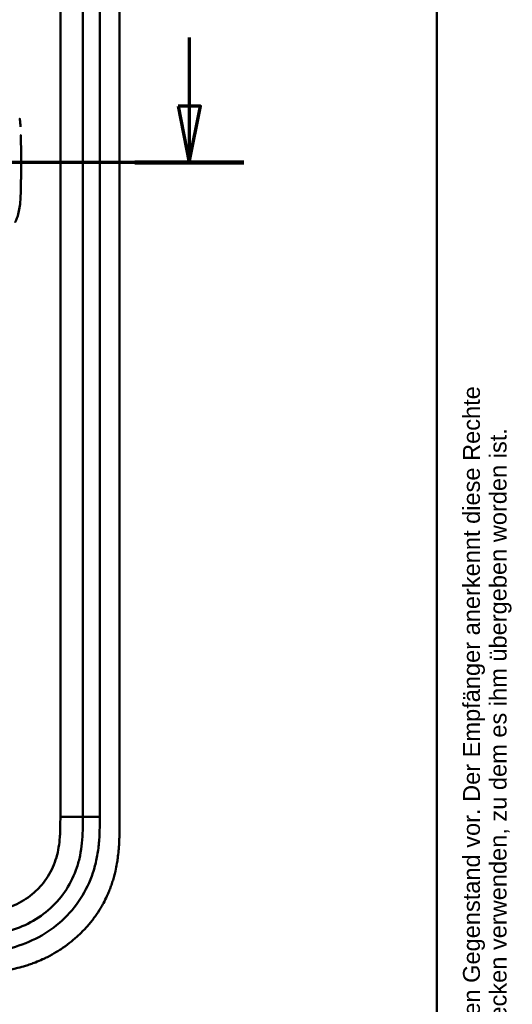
# Model space of a CAD drawing. Header units: millimetres. Extents: x 20 to 833, y 20 to 574.
# Tile 25 of 26: x 746 to 833, y 258 to 433. Entities that reach past the tile are written whole.
import ezdxf
from ezdxf.enums import TextEntityAlignment as Align

# ---------------------------------------------------------------- set-up
doc = ezdxf.new("R2010")
doc.units = ezdxf.units.MM
doc.header["$LTSCALE"] = 2
for name, color, linetype, lineweight in [('Schnittansichtslinien(DIN)', 7, 'Continuous', 70), ('Sichtbare Kanten(DIN)', 7, 'Continuous', 50), ('Sichtbare tangentiale Kanten(DIN)', 7, 'Continuous', 50), ('Skizziergeometrie(DIN)', 7, 'Continuous', 50), ('Symbole(DIN)', 7, 'Continuous', 25)]:
    doc.layers.add(name, color=color, linetype=linetype, lineweight=lineweight)
doc.styles.add('Aktuell-DIN', font='arial.ttf')
doc.styles.add('Textstil10', font='arial.ttf')
doc.styles.add('Textstil41', font='arial.ttf', dxfattribs={"width": 0.8})
doc.styles.add('Textstil83', font='arial.ttf', dxfattribs={"width": 0.8})

# ---------------------------------------------------------------- blocks, each defined once
blk = doc.blocks.new('Ränder Standardrahmen')
at = {"layer": 'Skizziergeometrie(DIN)', "flags": 128}
blk.add_lwpolyline([(10, 10), (10, 287), (410, 287), (410, 10), (10, 10)], dxfattribs=at)
blk = doc.blocks.new('Schriftfelder Heusser')
at = {"layer": 'Symbole(DIN)', "color": 7, "insert": (293.332, 191.695), "char_height": 1.5, "width": 182.3003, "attachment_point": 1, "rotation": 90, "line_spacing_factor": 0.944221, "style": 'Aktuell-DIN'}
blk.add_mtext('\\fArial|b0|i0;\\H1.5000;Die Schlossfabrik Heusser AG ist Eigentümerin dieses Dokumentes und behält sich alle Rechte an diesem und dem dargestellten Gegenstand vor. Der Empfänger anerkennt diese Rechte\\Pund wird das Dokument nicht ohne schriftliche Ermächtigung der Eigentümerin Dritten zugänglich machen oder zu anderen Zwecken verwenden, zu dem es ihm übergeben worden ist.\\P ', dxfattribs=at)
at = {"layer": 'Symbole(DIN)', "color": 179, "true_color": 0x262659}
for tag, height, style, p in [('AUTOR', 2.489, 'Aktuell-DIN', (240.035, 219.263)), ('KONTROLLDATUM', 2, 'Textstil10', (217.417, 215.038)), ('KONTROLLIERT_VON', 2, 'Textstil10', (239.981, 215.054))]:
    blk.add_attdef(tag, text='', height=height, dxfattribs=dict(at, style=style)).set_placement(p, align=Align.MIDDLE_LEFT)
at = {"layer": 'Symbole(DIN)', "color": 179, "true_color": 0x262659, "style": 'Textstil10'}
blk.add_attdef('ERSTELLUNGSDATUM_001', (217.23, 218.291), '', height=2, dxfattribs=at)
at = {"layer": 'Symbole(DIN)', "color": 7, "style": 'Textstil83', "width": 0.8}
blk.add_attdef('Anfänglicher_Ansichtsmaßstab_001', (281.568, 213.345), '', height=2.3, dxfattribs=at)
at = {"layer": 'Symbole(DIN)', "color": 179, "true_color": 0x262659, "style": 'Textstil10'}
blk.add_attdef('PROJEKT', text='', height=2, dxfattribs=at).set_placement((217.773, 209.719), align=Align.BOTTOM_LEFT)
at = {"layer": 'Symbole(DIN)', "color": 7, "style": 'Textstil41', "width": 0.8}
blk.add_attdef('STATUS', text='', height=5, dxfattribs=at).set_placement((284.526, 195.865), align=Align.MIDDLE_CENTER)
blk = doc.blocks.new('2DTransSchnitt0')
at = {"layer": 'Schnittansichtslinien(DIN)', "linetype": 'Continuous'}
for p, q in [((388.048, 214.898), (388.048, 208.794)), ((387.048, 208.794), (388.048, 203.794)), ((389.048, 208.794), (387.048, 208.794)), ((388.048, 208.794), (388.048, 203.794)), ((388.048, 203.794), (389.048, 208.794)), ((392.874, 203.794), (261.203, 203.794))]:
    blk.add_line(p, q, dxfattribs=at)
at = {"layer": 'Schnittansichtslinien(DIN)', "linetype": 'Continuous', "lineweight": 140}
blk.add_line((392.874, 203.794), (383.222, 203.794), dxfattribs=at)
at = {"layer": 'Schnittansichtslinien(DIN)', "linetype": 'Continuous', "flags": 128}
blk.add_lwpolyline([(387.048, 208.794), (388.048, 203.794), (389.048, 208.794), (387.048, 208.794)], dxfattribs=at)
at = {"layer": 'Schnittansichtslinien(DIN)'}
blk.add_solid([(387.048, 208.794), (388.048, 203.794), (389.048, 208.794), (387.048, 208.794)], dxfattribs=at)

msp = doc.modelspace()

# ---------------------------------------------------------------- linework, layer by layer
at = {"layer": 'Sichtbare Kanten(DIN)'}
for p, q in [((763.716, 290.385), (763.716, 481.816)), ((757.216, 291.385), (757.216, 480.816))]:
    msp.add_line(p, q, dxfattribs=at)
for points, degree, knots in [([(746.008, 415.404), (746.008, 415.404), (746.008, 415.404), (746.008, 415.404), (746.008, 415.403), (746.008, 415.403), (746.008, 415.402), (746.008, 415.401), (746.008, 415.4), (746.009, 415.395), (746.009, 415.391), (746.011, 415.377), (746.013, 415.366), (746.019, 415.324), (746.023, 415.292), (746.04, 415.164), (746.051, 415.068), (746.094, 414.682), (746.119, 414.392), (746.142, 414.04), (746.145, 413.978), (746.149, 413.916)], 3, [0, 0, 0, 0, 0.00003489, 0.00003489, 0.00007493, 0.00007493, 0.00019502, 0.00019502, 0.00055514, 0.00055514, 0.00163526, 0.00163526, 0.00487537, 0.00487537, 0.01459547, 0.01459547, 0.04375692, 0.04375692, 0.13126731, 0.13126731, 0.14987755, 0.14987755, 0.14987755, 0.14987755]), ([(746.203, 412.455), (746.203, 412.455), (746.203, 412.455), (746.203, 412.455), (746.203, 412.455), (746.203, 412.454), (746.203, 412.454), (746.203, 412.45), (746.203, 412.447), (746.203, 412.431), (746.204, 412.419), (746.206, 412.305), (746.209, 412.203), (746.211, 412.091), (746.211, 412.068), (746.211, 412.069)], 3, [0, 0, 0, 0, 0.000014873, 0.000014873, 0.000074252, 0.000074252, 0.00019292, 0.00019292, 0.001142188, 0.001142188, 0.004938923, 0.004938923, 0.03531761, 0.03531761, 0.038680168, 0.038680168, 0.038680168, 0.038680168]), ([(746.227, 411.261), (746.225, 411.396), (746.222, 411.531), (746.22, 411.665), (746.217, 411.8), (746.214, 411.934), (746.211, 412.069)], 3, [0.366689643, 0.366689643, 0.366689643, 0.366689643, 0.406900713, 0.406900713, 0.406900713, 0.447266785, 0.447266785, 0.447266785, 0.447266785]), ([(746.227, 411.261), (746.227, 411.261), (746.227, 411.261), (746.227, 411.26), (746.227, 411.26), (746.227, 411.26), (746.227, 411.259), (746.227, 411.258), (746.227, 411.257), (746.227, 411.252), (746.227, 411.248), (746.227, 411.234), (746.227, 411.223), (746.228, 411.18), (746.229, 411.147), (746.231, 411.018), (746.232, 410.921), (746.234, 410.797), (746.235, 410.77), (746.235, 410.73), (746.235, 410.717), (746.236, 410.697), (746.236, 410.69), (746.236, 410.68), (746.236, 410.677), (746.236, 410.672), (746.236, 410.67), (746.236, 410.668), (746.236, 410.667), (746.236, 410.666), (746.236, 410.665), (746.236, 410.665), (746.236, 410.664), (746.236, 410.664), (746.236, 410.664), (746.236, 410.664), (746.236, 410.664), (746.236, 410.664), (746.236, 410.664), (746.236, 410.664)], 3, [0, 0, 0, 0, 0.000053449, 0.000053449, 0.000093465, 0.000093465, 0.000213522, 0.000213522, 0.000573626, 0.000573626, 0.001653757, 0.001653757, 0.004893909, 0.004893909, 0.014614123, 0.014614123, 0.043774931, 0.043774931, 0.051769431, 0.051769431, 0.055766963, 0.055766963, 0.057765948, 0.057765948, 0.05876565, 0.05876565, 0.059265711, 0.059265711, 0.059515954, 0.059515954, 0.059641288, 0.059641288, 0.059704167, 0.059704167, 0.059735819, 0.059735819, 0.059751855, 0.059751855, 0.059768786, 0.059768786, 0.059768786, 0.059768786]), ([(746.244, 410.076), (746.242, 410.217), (746.241, 410.358), (746.239, 410.499), (746.238, 410.554), (746.237, 410.609), (746.236, 410.664)], 3, [0.248417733, 0.248417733, 0.248417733, 0.248417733, 0.290654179, 0.290654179, 0.290654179, 0.307101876, 0.307101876, 0.307101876, 0.307101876]), ([(746.244, 410.076), (746.244, 410.076), (746.244, 410.076), (746.244, 410.076), (746.244, 410.076), (746.244, 410.075), (746.244, 410.075), (746.244, 410.073), (746.244, 410.072), (746.244, 410.067), (746.244, 410.064), (746.244, 410.049), (746.244, 410.038), (746.245, 409.995), (746.245, 409.963), (746.247, 409.833), (746.248, 409.736), (746.249, 409.614), (746.249, 409.59), (746.249, 409.554), (746.249, 409.542), (746.25, 409.523), (746.25, 409.517), (746.25, 409.508), (746.25, 409.505), (746.25, 409.501), (746.25, 409.499), (746.25, 409.497), (746.25, 409.496), (746.25, 409.495), (746.25, 409.495), (746.25, 409.494), (746.25, 409.494), (746.25, 409.494), (746.25, 409.493), (746.25, 409.493), (746.25, 409.493), (746.25, 409.493), (746.25, 409.493), (746.25, 409.493)], 3, [0, 0, 0, 0, 0.000031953, 0.000031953, 0.000071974, 0.000071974, 0.000192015, 0.000192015, 0.000552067, 0.000552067, 0.001632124, 0.001632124, 0.004872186, 0.004872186, 0.014592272, 0.014592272, 0.043752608, 0.043752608, 0.05104132, 0.05104132, 0.054685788, 0.054685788, 0.056508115, 0.056508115, 0.057419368, 0.057419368, 0.057875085, 0.057875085, 0.058103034, 0.058103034, 0.0582171, 0.0582171, 0.058274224, 0.058274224, 0.058302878, 0.058302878, 0.058317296, 0.058317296, 0.058332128, 0.058332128, 0.058332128, 0.058332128]), ([(746.254, 408.915), (746.253, 409.055), (746.252, 409.195), (746.251, 409.335), (746.251, 409.388), (746.25, 409.44), (746.25, 409.493)], 3, [0.132443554, 0.132443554, 0.132443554, 0.132443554, 0.174407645, 0.174407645, 0.174407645, 0.190155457, 0.190155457, 0.190155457, 0.190155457]), ([(746.258, 407.811), (746.258, 407.811), (746.258, 407.81), (746.258, 407.81), (746.258, 407.81), (746.258, 407.809), (746.258, 407.809), (746.258, 407.807), (746.258, 407.806), (746.258, 407.801), (746.258, 407.797), (746.258, 407.783), (746.258, 407.772), (746.258, 407.729), (746.258, 407.697), (746.258, 407.567), (746.258, 407.47), (746.258, 407.081), (746.257, 406.789), (746.253, 406.06), (746.25, 405.623), (746.241, 404.858), (746.237, 404.53), (746.216, 403.249), (746.206, 402.295), (746.154, 401.345)], 3, [0, 0, 0, 0, 0.00008576, 0.00008576, 0.00012576, 0.00012576, 0.00024577, 0.00024577, 0.00060577, 0.00060577, 0.00168578, 0.00168578, 0.0049258, 0.0049258, 0.01464581, 0.01464581, 0.04380589, 0.04380589, 0.13128689, 0.13128689, 0.26250768, 0.26250768, 0.36092522, 0.36092522, 0.64677921, 0.64677921, 0.64677921, 0.64677921]), ([(746.254, 408.915), (746.254, 408.915), (746.254, 408.914), (746.254, 408.914), (746.254, 408.914), (746.254, 408.913), (746.254, 408.913), (746.254, 408.911), (746.254, 408.91), (746.254, 408.905), (746.254, 408.902), (746.254, 408.887), (746.255, 408.877), (746.255, 408.833), (746.255, 408.801), (746.256, 408.671), (746.256, 408.574), (746.258, 408.185), (746.258, 407.894), (746.258, 407.165), (746.257, 406.727), (746.252, 405.884), (746.249, 405.489), (746.244, 405.073)], 3, [0, 0, 0, 0, 0.00006518, 0.00006518, 0.00010518, 0.00010518, 0.00022519, 0.00022519, 0.00058521, 0.00058521, 0.00166523, 0.00166523, 0.00490526, 0.00490526, 0.01462529, 0.01462529, 0.04378543, 0.04378543, 0.13126692, 0.13126692, 0.26248759, 0.26248759, 0.38414891, 0.38414891, 0.38414891, 0.38414891]), ([(746.257, 406.718), (746.257, 406.775), (746.257, 406.877), (746.258, 406.978), (746.258, 407.08), (746.258, 407.181), (746.258, 407.225)], 5, [0.378128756, 0.378128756, 0.378128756, 0.378128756, 0.378128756, 0.378128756, 0.40694036, 0.42880411, 0.42880411, 0.42880411, 0.42880411, 0.42880411, 0.42880411]), ([(746.236, 404.49), (746.236, 404.486), (746.234, 404.385), (746.225, 403.792), (746.215, 403.252), (746.203, 402.712)], 3, [0.11540999, 0.11540999, 0.11540999, 0.11540999, 0.13127697, 0.13127697, 0.29329903, 0.29329903, 0.29329903, 0.29329903]), ([(746.236, 404.49), (746.236, 404.49), (746.236, 404.49), (746.236, 404.49), (746.236, 404.49), (746.236, 404.489), (746.236, 404.489), (746.236, 404.487), (746.236, 404.486), (746.236, 404.481), (746.236, 404.478), (746.236, 404.463), (746.235, 404.452), (746.235, 404.409), (746.234, 404.377), (746.232, 404.247), (746.231, 404.15), (746.229, 404.016), (746.228, 403.98), (746.227, 403.93), (746.227, 403.916), (746.227, 403.9), (746.227, 403.897), (746.226, 403.895), (746.226, 403.894), (746.226, 403.894), (746.226, 403.894), (746.226, 403.894), (746.226, 403.894), (746.226, 403.893), (746.226, 403.893), (746.226, 403.893)], 3, [0, 0, 0, 0, 0.000042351, 0.000042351, 0.000082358, 0.000082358, 0.000202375, 0.000202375, 0.000562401, 0.000562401, 0.001642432, 0.001642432, 0.004882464, 0.004882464, 0.014602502, 0.014602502, 0.043762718, 0.043762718, 0.054697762, 0.054697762, 0.058798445, 0.058798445, 0.059567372, 0.059567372, 0.059642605, 0.059642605, 0.059680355, 0.059680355, 0.059699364, 0.059699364, 0.059718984, 0.059718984, 0.059718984, 0.059718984]), ([(746.236, 404.49), (746.236, 404.485), (746.234, 404.378), (746.232, 404.231), (746.231, 404.141), (746.229, 404.017), (746.228, 403.983), (746.227, 403.936), (746.227, 403.923), (746.227, 403.906), (746.227, 403.901), (746.227, 403.896), (746.227, 403.895), (746.226, 403.895), (746.226, 403.894), (746.226, 403.894), (746.226, 403.894), (746.226, 403.894), (746.226, 403.894), (746.226, 403.893), (746.226, 403.893), (746.226, 403.893)], 3, [0.442471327, 0.442471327, 0.442471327, 0.442471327, 0.459325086, 0.459325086, 0.486465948, 0.486465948, 0.496643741, 0.496643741, 0.500460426, 0.500460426, 0.501891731, 0.501891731, 0.502039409, 0.502039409, 0.502113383, 0.502113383, 0.502150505, 0.502150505, 0.502169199, 0.502169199, 0.502188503, 0.502188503, 0.502188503, 0.502188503]), ([(746.25, 405.644), (746.25, 405.644), (746.25, 405.644), (746.25, 405.643), (746.25, 405.643), (746.25, 405.643), (746.25, 405.642), (746.25, 405.641), (746.25, 405.64), (746.249, 405.635), (746.249, 405.631), (746.249, 405.617), (746.249, 405.606), (746.249, 405.563), (746.249, 405.53), (746.247, 405.401), (746.246, 405.304), (746.243, 405.041), (746.241, 404.876), (746.239, 404.711)], 3, [0, 0, 0, 0, 0.000075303, 0.000075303, 0.000115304, 0.000115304, 0.000235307, 0.000235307, 0.000595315, 0.000595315, 0.001675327, 0.001675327, 0.004915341, 0.004915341, 0.014635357, 0.014635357, 0.043795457, 0.043795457, 0.093385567, 0.093385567, 0.093385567, 0.093385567]), ([(746.203, 402.712), (746.186, 401.973), (746.161, 401.232), (746.016, 399.685), (745.882, 398.872), (745.573, 397.852), (745.485, 397.603), (745.353, 397.279), (745.319, 397.198), (745.271, 397.092), (745.259, 397.066), (745.229, 397), (745.203, 396.945), (745.192, 396.922)], 3, [0, 0, 0, 0, 0.22193197, 0.22193197, 0.46716063, 0.46716063, 0.54829254, 0.54829254, 0.57530613, 0.57530613, 0.58430947, 0.58430947, 0.59766622, 0.59766622, 0.59766622, 0.59766622]), ([(746.211, 403.105), (746.211, 403.105), (746.211, 403.105), (746.211, 403.105), (746.211, 403.104), (746.211, 403.104), (746.211, 403.103), (746.211, 403.102), (746.211, 403.101), (746.211, 403.096), (746.211, 403.092), (746.211, 403.078), (746.211, 403.067), (746.21, 403.024), (746.209, 402.992), (746.206, 402.877), (746.205, 402.794), (746.203, 402.712)], 3, [0, 0, 0, 0, 0.000033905, 0.000033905, 0.000073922, 0.000073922, 0.000193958, 0.000193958, 0.000554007, 0.000554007, 0.001634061, 0.001634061, 0.004874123, 0.004874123, 0.014594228, 0.014594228, 0.039322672, 0.039322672, 0.039322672, 0.039322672]), ([(745.739, 398.419), (745.745, 398.445), (745.826, 398.752), (745.895, 399.064), (745.952, 399.378), (745.999, 399.694), (746.036, 399.984)], 5, [1.29338836, 1.29338836, 1.29338836, 1.29338836, 1.29338836, 1.29338836, 1.30638847, 1.4503927, 1.4503927, 1.4503927, 1.4503927, 1.4503927, 1.4503927]), ([(734.677, 270.101), (735.483, 270.101), (737.079, 270.102), (739.416, 270.209), (741.681, 270.485), (744.599, 271.123), (748.033, 272.485), (751.617, 275.028), (754.447, 278.371), (756.006, 281.649), (756.754, 284.478), (757.083, 286.695), (757.214, 289.001), (757.216, 290.585), (757.216, 291.385)], 3, [18.3883596, 18.3883596, 18.3883596, 18.3883596, 18.6318617, 18.875363, 19.1188643, 19.3623656, 19.8493681, 20.3363707, 20.8233732, 21.3103757, 21.553877, 21.7973783, 22.0408796, 22.2843823, 22.2843823, 22.2843823, 22.2843823]), ([(735.677, 263.601), (736.274, 263.6), (737.325, 263.601), (738.537, 263.626), (739.449, 263.662), (740.059, 263.694), (740.822, 263.748), (741.433, 263.803), (742.196, 263.886), (742.806, 263.966), (743.721, 264.107), (744.632, 264.277), (745.839, 264.555), (746.735, 264.803), (747.623, 265.084), (748.21, 265.288), (749.081, 265.618), (749.94, 265.981), (751.201, 266.586), (752.291, 267.19), (753.605, 268.023), (754.617, 268.751), (755.824, 269.734), (756.742, 270.579), (757.822, 271.703), (758.631, 272.654), (759.565, 273.903), (760.249, 274.948), (760.943, 276.171), (761.361, 277.009), (761.743, 277.864), (761.98, 278.442), (762.253, 279.173), (762.453, 279.764), (762.68, 280.509), (762.843, 281.11), (763.06, 282.017), (763.243, 282.931), (763.431, 284.156), (763.532, 285.076), (763.608, 285.995), (763.646, 286.606), (763.68, 287.37), (763.697, 287.978), (763.71, 288.734), (763.715, 289.487), (763.716, 290.086), (763.716, 290.385)], 3, [0.00000945, 0.00000945, 0.00000945, 0.00000945, 0.04167564, 0.07292528, 0.08334182, 0.10417491, 0.11459146, 0.13542455, 0.1458411, 0.16667419, 0.17709074, 0.20834038, 0.22917347, 0.26042311, 0.27083965, 0.29167275, 0.30208929, 0.33333893, 0.35417202, 0.39583821, 0.4166713, 0.45833749, 0.47917058, 0.52083676, 0.54166985, 0.58333604, 0.60416913, 0.64583532, 0.66666841, 0.69791805, 0.70833459, 0.72916769, 0.73958423, 0.76041733, 0.77083387, 0.79166696, 0.80208351, 0.83333315, 0.85416624, 0.88541588, 0.89583243, 0.91666552, 0.92708206, 0.94791516, 0.9583317, 0.9791648, 0.99999789, 0.99999789, 0.99999789, 0.99999789])]:
    msp.add_open_spline(points, degree=degree, knots=knots, dxfattribs=at)
at = {"layer": 'Sichtbare tangentiale Kanten(DIN)'}
for p, q in [((753.216, 291.385), (753.216, 480.816)), ((760.216, 480.816), (760.216, 291.385)), ((753.216, 291.385), (757.216, 291.385)), ((757.216, 291.385), (760.216, 291.385))]:
    msp.add_line(p, q, dxfattribs=at)
for points, knots in [([(760.216, 291.385), (760.216, 290.585), (760.215, 288.938), (760.074, 286.404), (759.7, 283.881), (758.833, 280.591), (756.995, 276.723), (753.662, 272.79), (749.471, 269.819), (745.492, 268.245), (742.176, 267.522), (739.653, 267.215), (737.13, 267.101), (735.483, 267.101), (734.677, 267.101)], [18.388359, 18.388359, 18.388359, 18.388359, 18.6318621, 18.8753634, 19.1188646, 19.3623659, 19.8493685, 20.336371, 20.8233735, 21.3103761, 21.5538774, 21.7973786, 22.0408799, 22.2843826, 22.2843826, 22.2843826, 22.2843826]), ([(734.678, 274.101), (734.841, 274.101), (735.005, 274.101), (735.168, 274.101), (735.611, 274.101), (736.054, 274.103), (736.496, 274.109), (736.648, 274.112), (736.801, 274.114), (736.953, 274.118), (737.029, 274.119), (737.105, 274.121), (737.182, 274.123), (737.258, 274.125), (737.334, 274.128), (737.413, 274.13), (737.723, 274.141), (738.018, 274.153), (738.323, 274.171), (738.331, 274.171), (738.338, 274.172), (738.345, 274.172), (738.963, 274.208), (739.551, 274.26), (740.144, 274.336), (740.153, 274.337), (740.162, 274.338), (740.172, 274.339), (740.772, 274.417), (741.364, 274.518), (741.954, 274.649), (741.959, 274.65), (741.964, 274.652), (741.97, 274.653), (742.569, 274.787), (743.165, 274.953), (743.745, 275.151), (743.748, 275.152), (743.752, 275.154), (743.755, 275.155), (744.341, 275.356), (744.922, 275.594), (745.481, 275.867), (746.04, 276.14), (746.585, 276.45), (747.105, 276.795), (747.625, 277.139), (748.123, 277.52), (748.59, 277.932), (749.06, 278.346), (749.505, 278.798), (749.911, 279.274), (750.315, 279.749), (750.689, 280.257), (751.02, 280.785), (751.349, 281.31), (751.642, 281.864), (751.891, 282.428), (752.138, 282.987), (752.348, 283.57), (752.517, 284.159), (752.519, 284.163), (752.52, 284.167), (752.521, 284.171), (752.687, 284.749), (752.816, 285.336), (752.914, 285.93), (752.915, 285.939), (752.917, 285.948), (752.918, 285.957), (753.015, 286.546), (753.081, 287.135), (753.126, 287.752), (753.127, 287.759), (753.128, 287.767), (753.128, 287.774), (753.15, 288.079), (753.166, 288.373), (753.179, 288.674), (753.191, 288.985), (753.2, 289.293), (753.205, 289.601), (753.216, 290.198), (753.216, 290.792), (753.216, 291.385)], [0, 0, 0, 0, 0.0490671, 0.0490671, 0.0490671, 0.1818725, 0.1818725, 0.1818725, 0.2275822, 0.2275822, 0.2275822, 0.2504376, 0.2504376, 0.2504376, 0.2732931, 0.2732931, 0.2732931, 0.3625526, 0.3625526, 0.3625526, 0.3647147, 0.3647147, 0.3647147, 0.5447737, 0.5447737, 0.5447737, 0.5475879, 0.5475879, 0.5475879, 0.7297386, 0.7297386, 0.7297386, 0.7313885, 0.7313885, 0.7313885, 0.9165146, 0.9165146, 0.9165146, 0.9175992, 0.9175992, 0.9175992, 1.1050076, 1.1050076, 1.1050076, 1.2924792, 1.2924792, 1.2924792, 1.4799717, 1.4799717, 1.4799717, 1.6686885, 1.6686885, 1.6686885, 1.8566662, 1.8566662, 1.8566662, 2.0435313, 2.0435313, 2.0435313, 2.2286199, 2.2286199, 2.2286199, 2.2299464, 2.2299464, 2.2299464, 2.4117448, 2.4117448, 2.4117448, 2.4144628, 2.4144628, 2.4144628, 2.594816, 2.594816, 2.594816, 2.5970115, 2.5970115, 2.5970115, 2.6862568, 2.6862568, 2.6862568, 2.7781066, 2.7781066, 2.7781066, 2.9561096, 2.9561096, 2.9561096, 2.9561096])]:
    msp.add_open_spline(points, degree=3, knots=knots, dxfattribs=at)

# ---------------------------------------------------------------- block references
at = {"xscale": 2, "yscale": 2, "zscale": 2}
for name, p in [('Ränder Standardrahmen', (0, 0)), ('Schriftfelder Heusser', (238, -362.833))]:
    msp.add_blockref(name, p, dxfattribs=at)
at = {"layer": 'Schnittansichtslinien(DIN)', "xscale": 2, "yscale": 2, "zscale": 2}
msp.add_blockref('2DTransSchnitt0', (0, 0), dxfattribs=at)

doc.saveas('drawing.dxf')
